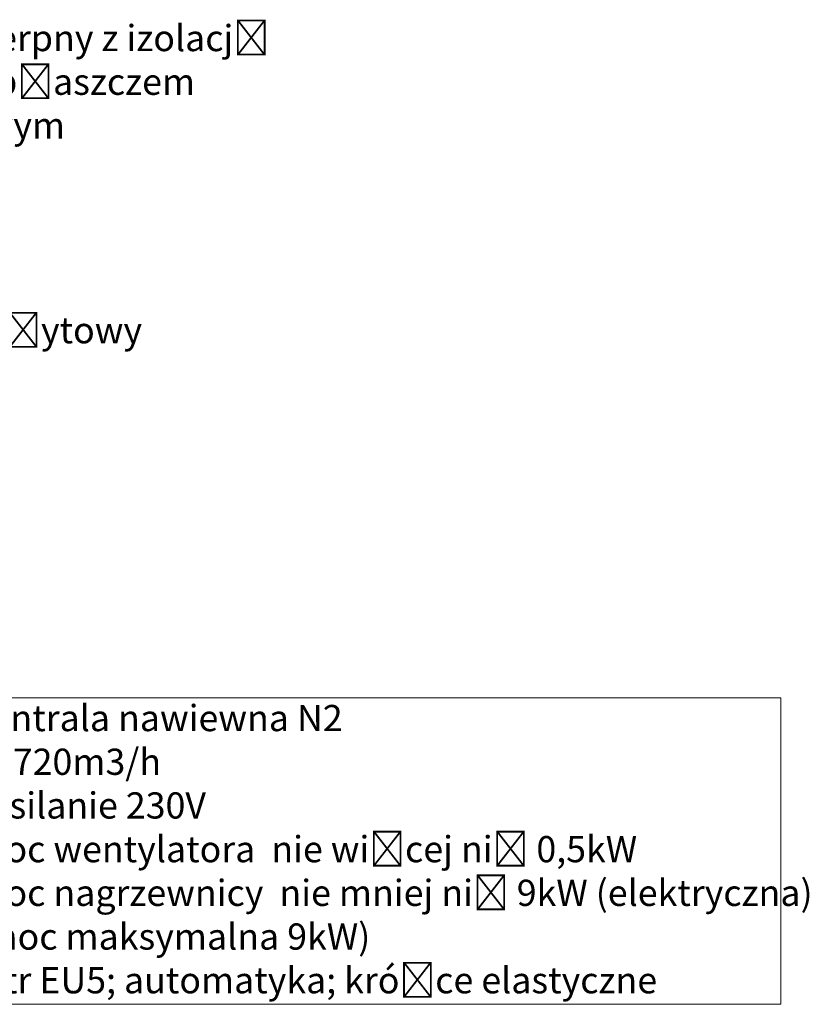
# Model space of a CAD drawing. Header units: millimetres. Extents: x 140532 to 182405, y -11883 to 1516.
# Tile 12 of 23: x 143592 to 143894, y -10096 to -9720. Entities that reach past the tile are written whole.
import ezdxf

# ---------------------------------------------------------------- set-up
doc = ezdxf.new("R2010")
doc.units = ezdxf.units.MM
doc.layers.add('opisy', color=7, linetype='Continuous')
doc.layers.add('san opis', color=7, linetype='Continuous', lineweight=0)

msp = doc.modelspace()

# ---------------------------------------------------------------- linework, layer by layer
at = {"layer": 'opisy', "lineweight": 0}
msp.add_lwpolyline([(143569.56, -9979.13), (143882.82, -9979.13), (143882.82, -10096.07), (143569.56, -10096.07)], close=True, dxfattribs=at)

# ---------------------------------------------------------------- texts
at = {"layer": 'opisy', "insert": (143574.4, -9981.87), "char_height": 10, "attachment_point": 1}
msp.add_mtext_dynamic_manual_height_columns('\\A1;centrala nawiewna N2\\PV=720m3/h\\Pzasilanie 230V\\Pmoc wentylatora  nie więcej niż 0,5kW\\Pmoc nagrzewnicy  nie mniej niż 9kW (elektryczna)\\P(moc maksymalna 9kW)\\Pfiltr EU5; automatyka; króćce elastyczne', width=346.8399, gutter_width=12.5, heights=[0], dxfattribs=at)
at = {"layer": 'san opis', "char_height": 10, "attachment_point": 1}
for s, width, insert in [('kanał czerpny z izolacją 100mm z płaszczem aluminiowym', 212.7778, (143522.5, -9722.46)), ('tłumik płytowy', 399.5475, (143524.43, -9833.92))]:
    msp.add_mtext_dynamic_manual_height_columns(s, width=width, gutter_width=12.5, heights=[0], dxfattribs=dict(at, insert=insert))

doc.saveas('drawing.dxf')
